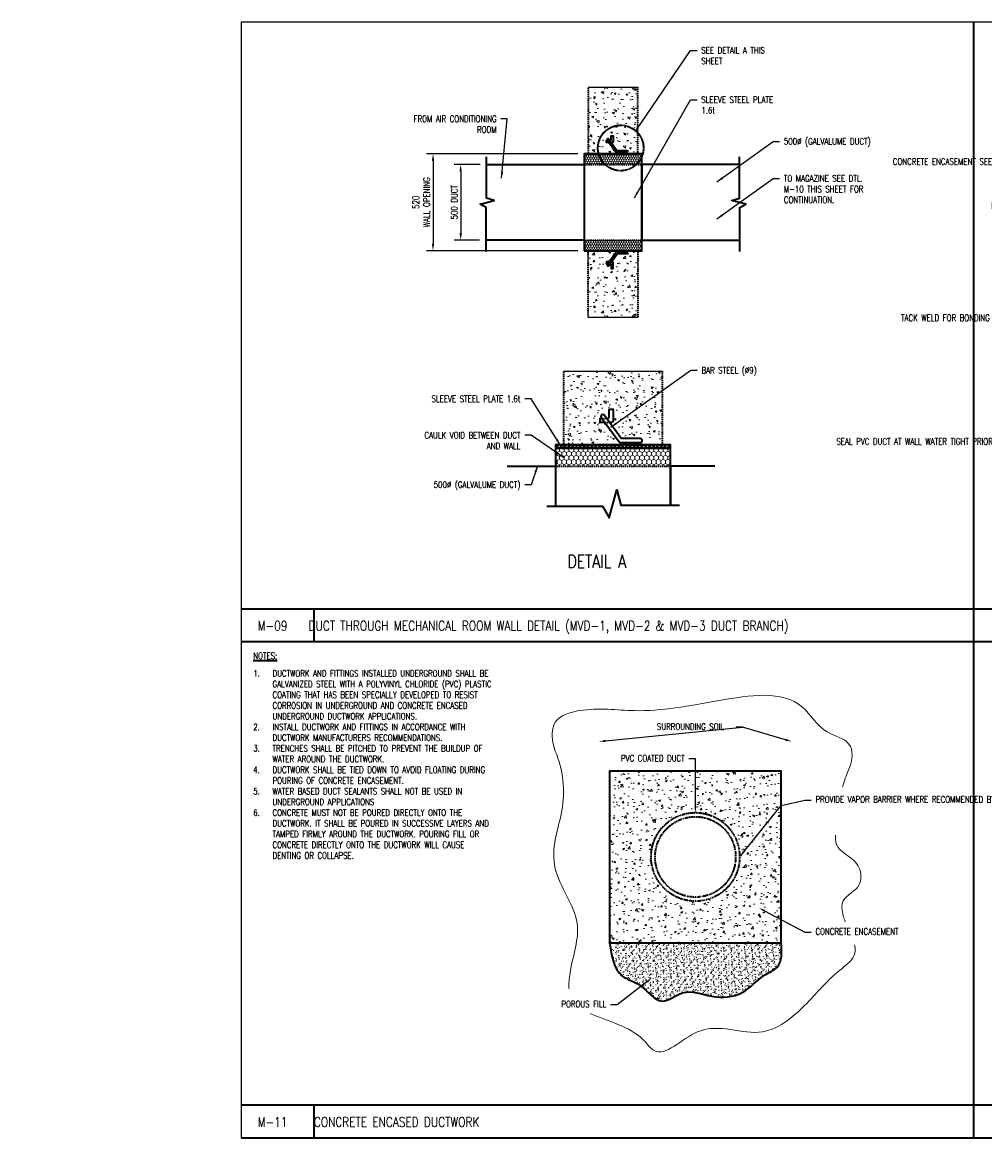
# Model space of a CAD drawing. Header units: millimetres. Extents: x -414557 to 607250, y 0 to 52070.
# Tile 1 of 2: x -10218 to 34710, y 0 to 52070. Entities that reach past the tile are written whole.
import ezdxf
from ezdxf import colors
from ezdxf.entities.mleader import LeaderData, LeaderLine
from ezdxf.math import Vec2, Vec3

# ---------------------------------------------------------------- set-up
doc = ezdxf.new("R2010")
doc.units = ezdxf.units.MM
doc.linetypes.add('HIDDEN2', pattern=[0.1875, 0.125, -0.0625])
doc.linetypes.add('PHANTOM2', pattern=[1.25, 0.625, -0.125, 0.125, -0.125, 0.125, -0.125])
for name, color, linetype, lineweight in [('M-ANNO-TEXT-DUCT', 2, 'Continuous', 35), ('M-SECT-GRPH', 3, 'Continuous', 35), ('M-SECT-MBND-THIN', 1, 'Continuous', 18)]:
    doc.layers.add(name, color=color, linetype=linetype, lineweight=lineweight)
doc.styles.add('ROMANS', font='ROMANS.shx', dxfattribs={"width": 0.8})
doc.styles.get("Standard").update_dxf_attribs({"font": 'romans.shx', "width": 0.8, "height": 3})
doc.styles.add('Text', font='romans.shx', dxfattribs={"width": 0.8, "height": 3})
doc.dimstyles.new('NFL_1', dxfattribs={"dimscale": 0, "dimtxt": 3, "dimasz": 3.3, "dimexe": 3, "dimexo": 3, "dimgap": 1.5, "dimtad": 1, "dimdec": 0, "dimzin": 3, "dimdsep": 46, "dimtxsty": 'Text', "dimblk1": 'ARCHTICK', "dimblk2": 'ARCHTICK', "dimsah": 1, "dimcen": 3, "dimdle": 3, "dimclrd": 1, "dimclre": 1, "dimclrt": 2, "dimadec": 0, "dimazin": 0, "dimtfac": 0.75, "dimtdec": 0, "dimtmove": 2, "dimatfit": 3, "dimfxl": 0.125, "dimtfillclr": 1, "dimfrac": 2, "dimtolj": 1, "dimtzin": 0, "dimarcsym": 0})
doc.dimstyles.new('TBGA_100', dxfattribs={"dimscale": 100, "dimtxt": 3, "dimasz": 3, "dimexe": 2, "dimexo": 2, "dimgap": 2, "dimtad": 1, "dimtoh": 1, "dimdec": 3, "dimzin": 11, "dimdsep": 46, "dimtxsty": 'Standard', "dimcen": 0, "dimadec": 0, "dimazin": 3, "dimtfac": 0.85, "dimtdec": 3, "dimtmove": 0, "dimatfit": 3, "dimfxl": 1, "dimfrac": 1, "dimtolj": 1, "dimtzin": 15, "dimarcsym": 0})
pattern_1 = [(90, (-102013.99, 4256.71), (-54.9926, 95.25), [63.5, -127]), (210, (-102013.99, 4256.71), (-54.99262, -95.249989), [63.5, -127]), (150, (-102013.99, 4256.71), (-109.98522, 1.1e-05), [-127, 63.5])]

# ---------------------------------------------------------------- blocks, each defined once
blk = doc.blocks.new('*D53')
at = {"layer": 'Defpoints', "color": 0, "transparency": 16777216}
for p in [(11457, 45437), (10247, 41900), (11433, 41900)]:
    blk.add_point(p, dxfattribs=at)
at = {"layer": 'M-ANNO-TEXT-DUCT', "color": 1, "lineweight": -2, "transparency": 16777216}
for p, q in [((11157, 45437), (9947, 45437)), ((10247, 45107), (10247, 42230)), ((11133, 41900), (9947, 41900))]:
    blk.add_line(p, q, dxfattribs=at)
at = {"layer": 'M-ANNO-TEXT-DUCT', "color": 1, "transparency": 16777216}
for points in [[(10192, 45107), (10302, 45107), (10247, 45437)], [(10192, 42230), (10302, 42230), (10247, 41900)]]:
    blk.add_solid(points, dxfattribs=at)
at = {"layer": 'M-ANNO-TEXT-DUCT', "color": 2, "transparency": 16777216, "insert": (9947, 43669), "char_height": 300, "attachment_point": 5, "rotation": 90, "style": 'Text'}
blk.add_mtext('\\A1;500 DUCT', dxfattribs=at)
blk = doc.blocks.new('*D54')
at = {"layer": 'Defpoints', "color": 0, "transparency": 16777216}
for p in [(16012, 45930), (8955, 41408), (16012, 41408)]:
    blk.add_point(p, dxfattribs=at)
at = {"layer": 'M-ANNO-TEXT-DUCT', "color": 1, "lineweight": -2, "transparency": 16777216}
for p, q in [((15712, 45930), (8655, 45930)), ((8955, 45600), (8955, 41738)), ((15712, 41408), (8655, 41408))]:
    blk.add_line(p, q, dxfattribs=at)
at = {"layer": 'M-ANNO-TEXT-DUCT', "color": 1, "transparency": 16777216}
for points in [[(8900, 45600), (9010, 45600), (8955, 45930)], [(8900, 41738), (9010, 41738), (8955, 41408)]]:
    blk.add_solid(points, dxfattribs=at)
at = {"layer": 'M-ANNO-TEXT-DUCT', "color": 2, "transparency": 16777216, "insert": (8405, 43669), "char_height": 300, "attachment_point": 5, "rotation": 90, "style": 'Text'}
blk.add_mtext('\\A1;520\\PWALL OPENING', dxfattribs=at)
blk = doc.blocks.new('_Dot')
at = {"color": 0, "linetype": 'ByBlock', "lineweight": -2}
blk.add_line((-0.5, 0), (-1, 0), dxfattribs=at)
at = {"color": 0, "linetype": 'ByBlock', "const_width": 0.5}
blk.add_lwpolyline([(-0.25, 0, 1), (0.25, 0, 1)], format="xyb", close=True, dxfattribs=at)

msp = doc.modelspace()

# ---------------------------------------------------------------- hatches: boundary and pattern name
at = {"layer": 'M-SECT-MBND-THIN'}
h = msp.add_hatch(dxfattribs=at)
h.set_pattern_fill('AR-CONC', color=256, scale=5, angle=90, style=0)
h.set_pattern_definition([(140, (-102014, 4256.7), (79.6954, 910.9233), [95.25, -1047.75]), (85, (-102014, 4256.7), (-955.283, -176.214), [76.2, -838.2]), (190.451, (-102007.35, 4332.6), (-875.5834, 734.7125), [80.95, -890.45]), (136.1842, (-102268, 4256.7), (210.212, 1355.395), [142.875, -1571.625]), (186.6356, (-102250.5, 4369.7), (-1237.128, 1187.021), [121.425, -1335.675]), (81.184, (-102268, 4256.7), (-1237.126, 1187.023), [114.3, -1257.3]), (111, (-102204.5, 4383.7), (511.3276, 758.0744), [95.25, -1047.75]), (56, (-102204.5, 4383.7), (-920.94, 309.01), [76.2, -838.2]), (161.4514, (-102161.9, 4446.9), (-409.614, 1067.0825), [80.95, -890.45]), (127.5, (-102014, 4256.7), (-422.7752, 15.443), [0, -828.04, 0, -850.9, 0, -841.375]), (97.5, (-102014, 4256.7), (-500.9029, 334.0983), [0, -485.14, 0, -808.99, 0, -320.675]), (57.5, (-102014, 3973.5), (28.6437, 677.953), [0, -317.5, 0, -990.6, 0, -1314.45]), (47.5, (-102014, 3846.5), (-127.1325, 740.646), [0, -412.75, 0, -657.86, 0, -933.45])])
h.paths.add_polyline_path([(18509.7, 49038.6), (16205.6, 49038.6), (16205.6, 45930.2), (17536.3, 45930.2), (17536.3, 45985.1, -0.2383281), (17499.5, 46003.7), (17165.7, 46456.7), (17056.7, 46456.7), (17056.7, 46549.6), (17097.3, 46549.6), (17084.9, 46566.5, -1), (17158.4, 46620.7), (17209.1, 46552, 0.511033), (17271, 46596.8), (17271, 46763.9), (17363.9, 46763.9), (17363.9, 46496, -0.4142136), (17324.6, 46456.7), (17279.2, 46456.7), (17559.4, 46076.5), (17993.3, 46076.5, -0.9105531), (18001.8, 45985.9), (18001.8, 45930.2), (18509.7, 45930.2)])
h = msp.add_hatch(dxfattribs=at)
h.set_pattern_fill('HONEY', color=256, scale=20, angle=90, style=0)
h.set_pattern_definition(pattern_1)
h.paths.add_polyline_path([(18703.4, 45437.5), (18703.4, 45930.2), (16011.9, 45930.2), (16011.9, 45437.5)])
h = msp.add_hatch(dxfattribs=at)
h.set_pattern_fill('HONEY', color=256, scale=20, angle=90, style=0)
h.set_pattern_definition(pattern_1)
h.paths.add_polyline_path([(18703.4, 41407.7), (18703.4, 41900.5), (16011.9, 41900.5), (16011.9, 41407.7)])
h = msp.add_hatch(dxfattribs=at)
h.set_pattern_fill('AR-CONC', color=256, scale=5, angle=90, style=0)
h.set_pattern_definition([(220, (-102014, 83081.2), (79.6954, -910.9233), [95.25, -1047.75]), (275, (-102014, 83081.2), (-955.283, 176.214), [76.2, -838.2]), (169.549, (-102007.35, 83005.3), (-875.5834, -734.7125), [80.95, -890.45]), (223.8158, (-102268, 83081.2), (210.212, -1355.395), [142.875, -1571.625]), (173.3644, (-102250.5, 82968.3), (-1237.128, -1187.021), [121.425, -1335.675]), (278.816, (-102268, 83081.2), (-1237.126, -1187.023), [114.3, -1257.3]), (249, (-102204.5, 82954.2), (511.3276, -758.0744), [95.25, -1047.75]), (304, (-102204.5, 82954.2), (-920.94, -309.01), [76.2, -838.2]), (198.5486, (-102161.9, 82891.05), (-409.614, -1067.0825), [80.95, -890.45]), (232.5, (-102014, 83081.22), (-422.7752, -15.443), [0, -828.04, 0, -850.9, 0, -841.375]), (262.5, (-102014, 83081.2), (-500.9029, -334.0983), [0, -485.14, 0, -808.99, 0, -320.675]), (302.5, (-102014, 83364.43), (28.6437, -677.953), [0, -317.5, 0, -990.6, 0, -1314.45]), (312.5, (-102014, 83491.43), (-127.1325, -740.646), [0, -412.75, 0, -657.86, 0, -933.45])])
h.paths.add_polyline_path([(18509.7, 38299.4), (16205.6, 38299.4), (16205.6, 41407.7), (17536.3, 41407.7), (17536.3, 41352.8, 0.2383281), (17499.5, 41334.2), (17165.7, 40881.2), (17056.7, 40881.2), (17056.7, 40788.3), (17097.3, 40788.3), (17084.9, 40771.5, 1), (17158.4, 40717.2), (17209.1, 40785.9, -0.511033), (17271, 40741.2), (17271, 40574.1), (17363.9, 40574.1), (17363.9, 40841.9, 0.4142136), (17324.6, 40881.2), (17279.2, 40881.2), (17559.4, 41261.4), (17993.3, 41261.4, 0.9105531), (18001.8, 41352), (18001.8, 41407.7), (18509.7, 41407.7)])
h = msp.add_hatch(dxfattribs=at)
h.set_pattern_fill('AR-CONC', color=256, scale=5, angle=90, style=0)
h.set_pattern_definition([(140, (-57668.74, -9043.9), (79.6954, 910.9233), [95.25, -1047.75]), (85, (-57668.7, -9043.9), (-955.283, -176.214), [76.2, -838.2]), (190.451, (-57662.1, -8968), (-875.5834, 734.7125), [80.95, -890.45]), (136.1842, (-57922.7, -9043.9), (210.212, 1355.395), [142.875, -1571.625]), (186.6356, (-57905.2, -8931), (-1237.128, 1187.021), [121.425, -1335.675]), (81.184, (-57922.7, -9043.9), (-1237.126, 1187.023), [114.3, -1257.3]), (111, (-57859.24, -8916.9), (511.3276, 758.0744), [95.25, -1047.75]), (56, (-57859.2, -8916.9), (-920.94, 309.01), [76.2, -838.2]), (161.4514, (-57816.6, -8853.7), (-409.614, 1067.0825), [80.95, -890.45]), (127.5, (-57668.74, -9043.9), (-422.7752, 15.443), [0, -828.04, 0, -850.9, 0, -841.375]), (97.5, (-57668.74, -9043.9), (-500.9029, 334.0983), [0, -485.14, 0, -808.99, 0, -320.675]), (57.5, (-57668.74, -9327.12), (28.6437, 677.953), [0, -317.5, 0, -990.6, 0, -1314.45]), (47.5, (-57668.74, -9454.1), (-127.1325, 740.646), [0, -412.75, 0, -657.86, 0, -933.45])])
h.paths.add_polyline_path([(19661.7, 35779.6), (15053.6, 35779.6), (15053.6, 32341.3), (17714.9, 32341.3), (17714.9, 32451.1, -0.2383281), (17641.3, 32488.3), (16973.8, 33394.3), (16755.8, 33394.3), (16755.8, 33580.1), (16836.9, 33580.1), (16812.1, 33613.9, -1), (16959.2, 33722.3), (17064, 33580.1), (17090, 33580.1, 0.4142136), (17184.3, 33674.4), (17184.3, 34008.6), (17370.1, 34008.6), (17370.1, 33472.9, -0.4142136), (17291.5, 33394.3), (17200.8, 33394.3), (17761.1, 32633.9), (18628.9, 32633.9, -0.9105531), (18645.9, 32452.7), (18645.9, 32341.3), (19661.7, 32341.3)])
h = msp.add_hatch(dxfattribs=at)
h.set_pattern_fill('STEEL', color=256, scale=40, style=0)
h.set_pattern_definition([(45, (-102013.99, -2632.59), (-89.80256, 89.80256), []), (45, (-102013.99, -2569.09), (-89.80256, 89.80256), [])])
h.paths.add_polyline_path([(20049.1, 32188), (20049.1, 32341.3), (14666.1, 32341.3), (14666.1, 32188)])
h = msp.add_hatch(dxfattribs=at)
h.set_pattern_fill('HONEY', color=256, scale=40, angle=90, style=0)
h.set_pattern_definition([(90, (-221385.62, -51005.67), (-109.9852, 190.5), [127, -254]), (210, (-221385.62, -51005.67), (-109.98524, -190.499977), [127, -254]), (150, (-221385.62, -51005.67), (-219.97044, 2.3e-05), [-254, 127])])
h.paths.add_polyline_path([(20049.1, 31355.8), (20049.1, 32188), (14666.1, 32188), (14666.1, 31355.8)])
h = msp.add_hatch(dxfattribs=at)
h.set_pattern_fill('AR-CONC', color=256, scale=5, style=0)
h.set_pattern_definition([(50, (17198.3, 9101.8), (910.923, -79.695), [95.25, -1047.75]), (355, (17198.3, 9101.8), (-176.214, 955.28), [76.2, -838.2]), (100.451, (17274.2, 9095.1), (734.71, 875.58), [80.95, -890.45]), (46.184, (17198.3, 9355.8), (1355.4, -210.21), [142.87, -1571.62]), (96.636, (17311.2, 9338.3), (1187.02, 1237.13), [121.42, -1335.67]), (351.184, (17198.3, 9355.8), (1187.02, 1237.13), [114.3, -1257.3]), (21, (17325.3, 9292.3), (758.074, -511.33), [95.25, -1047.75]), (326, (17325.3, 9292.3), (309.01, 920.94), [76.2, -838.2]), (71.451, (17388.45, 9249.7), (1067.08, 409.614), [80.95, -890.45]), (37.5, (17198.28, 9101.77), (15.443, 422.775), [0, -828.04, 0, -850.9, 0, -841.375]), (7.5, (17198.3, 9101.77), (334.098, 500.903), [0, -485.14, 0, -808.99, 0, -320.675]), (327.5, (16915.07, 9101.77), (677.953, -28.644), [0, -317.5, 0, -990.6, 0, -1314.45]), (317.5, (16788.1, 9101.77), (740.646, 127.132), [0, -412.75, 0, -657.86, 0, -933.45])])
h.paths.add_polyline_path([(25209.7, 17113.2), (17198.3, 17113.2), (17198.3, 9101.8), (25209.7, 9101.8)])
h.paths.add_polyline_path([(23270.8, 13107.5, -1), (19137.2, 13107.5, -1)], flags=16)
h = msp.add_hatch(dxfattribs=at)
h.set_pattern_fill('AR-SAND', color=256, scale=5, angle=90, style=0)
edge = h.paths.add_edge_path()
edge.add_spline(control_points=[(17198.3, 9101.8), (17291.3, 8487.5), (17439.1, 7512), (18774.2, 7204.2), (19537.2, 6010.5), (20714.5, 7051.7), (21961.9, 6479.1), (23474.4, 6591.8), (24202.9, 7542), (25280.1, 7969.8), (25237, 8662), (25209.7, 9101.8)], knot_values=[0, 0, 0, 0, 874.6611566, 1389.2285534, 2056.5165893, 2607.4765685, 3335.0686561, 4095.2888839, 4822.1510828, 5174.5299441, 5788.216463, 5788.216463, 5788.216463, 5788.216463], degree=3, periodic=0)
edge.add_line((25209.7, 9101.8), (17198.3, 9101.8))

# ---------------------------------------------------------------- linework, layer by layer
at = {"layer": 'Defpoints'}
for p, q in [((16205.6, 49038.6), (18509.7, 49038.6)), ((16205.6, 38299.4), (18509.7, 38299.4)), ((15053.6, 35779.6), (19661.7, 35779.6))]:
    msp.add_line(p, q, dxfattribs=at)
msp.add_lwpolyline([(76200, 52070), (0, 52070), (0, 0), (76200, 0)], close=True, dxfattribs=at)
at = {"layer": 'M-ANNO-TEXT-DUCT'}
for p, q in [((34198.6, 0), (34198.6, 52070)), ((0, 24694.3), (76200, 24694.3)), ((3385.4, 24694.3), (3385.4, 23167.4)), ((0, 23167.4), (76200, 23167.4)), ((0, 1526.9), (76200, 1526.9)), ((3385.4, 1526.9), (3385.4, 0)), ((0, 0), (76200, 0))]:
    msp.add_line(p, q, dxfattribs=at)
at = {"layer": 'M-ANNO-TEXT-DUCT', "linetype": 'PHANTOM2', "ltscale": 10}
msp.add_circle((17718.2, 46202.5), 1062.9, dxfattribs=at)
at = {"layer": 'M-SECT-GRPH'}
for p, q in [((17084.9, 46566.5), (17499.5, 46003.7)), ((17158.4, 46620.7), (17559.4, 46076.5)), ((17536.3, 45985.1), (17993.3, 45985.1)), ((17536.3, 45985.1), (17536.3, 45930.2)), ((17552.3, 45985.1), (17552.3, 45930.2)), ((17993.3, 46076.5), (17559.4, 46076.5)), ((17568.4, 45985.1), (17568.4, 45930.2)), ((17584.4, 45985.1), (17584.4, 45930.2)), ((17600.5, 45985.1), (17600.5, 45930.2)), ((17616.5, 45985.1), (17616.5, 45930.2)), ((17632.6, 45985.1), (17632.6, 45930.2)), ((17648.6, 45985.1), (17648.6, 45930.2)), ((17664.7, 45985.1), (17664.7, 45930.2)), ((17680.7, 45985.1), (17680.7, 45930.2)), ((17696.8, 45985.1), (17696.8, 45930.2)), ((17712.8, 45985.1), (17712.8, 45930.2)), ((17728.9, 45985.1), (17728.9, 45930.2)), ((17744.9, 45985.1), (17744.9, 45930.2)), ((17761, 45985.1), (17761, 45930.2)), ((17777.1, 45985.1), (17777.1, 45930.2)), ((17793.1, 45985.1), (17793.1, 45930.2)), ((17809.2, 45985.1), (17809.2, 45930.2)), ((17825.2, 45985.1), (17825.2, 45930.2)), ((17841.3, 45985.1), (17841.3, 45930.2)), ((17857.3, 45985.1), (17857.3, 45930.2)), ((17873.4, 45985.1), (17873.4, 45930.2)), ((17889.4, 45985.1), (17889.4, 45930.2)), ((17905.5, 45985.1), (17905.5, 45930.2)), ((17921.5, 45985.1), (17921.5, 45930.2)), ((17937.6, 45985.1), (17937.6, 45930.2)), ((17953.6, 45985.1), (17953.6, 45930.2)), ((17969.7, 45985.1), (17969.7, 45930.2)), ((17985.7, 45985.1), (17985.7, 45930.2)), ((18001.8, 45985.1), (18001.8, 45930.2)), ((17084.9, 40771.5), (17499.5, 41334.2)), ((17158.4, 40717.2), (17559.4, 41261.4)), ((17536.3, 41352.8), (17536.3, 41407.7)), ((17536.3, 41352.8), (17993.3, 41352.8)), ((17552.3, 41352.8), (17552.3, 41407.7)), ((17993.3, 41261.4), (17559.4, 41261.4)), ((17568.4, 41352.8), (17568.4, 41407.7)), ((17584.4, 41352.8), (17584.4, 41407.7)), ((17600.5, 41352.8), (17600.5, 41407.7)), ((17616.5, 41352.8), (17616.5, 41407.7)), ((17632.6, 41352.8), (17632.6, 41407.7)), ((17648.6, 41352.8), (17648.6, 41407.7)), ((17664.7, 41352.8), (17664.7, 41407.7)), ((17680.7, 41352.8), (17680.7, 41407.7)), ((17696.8, 41352.8), (17696.8, 41407.7)), ((17712.8, 41352.8), (17712.8, 41407.7)), ((17728.9, 41352.8), (17728.9, 41407.7)), ((17744.9, 41352.8), (17744.9, 41407.7)), ((17761, 41352.8), (17761, 41407.7)), ((17777.1, 41352.8), (17777.1, 41407.7)), ((17793.1, 41352.8), (17793.1, 41407.7)), ((17809.2, 41352.8), (17809.2, 41407.7)), ((17825.2, 41352.8), (17825.2, 41407.7)), ((17841.3, 41352.8), (17841.3, 41407.7)), ((17857.3, 41352.8), (17857.3, 41407.7)), ((17873.4, 41352.8), (17873.4, 41407.7)), ((17889.4, 41352.8), (17889.4, 41407.7)), ((17905.5, 41352.8), (17905.5, 41407.7)), ((17921.5, 41352.8), (17921.5, 41407.7)), ((17937.6, 41352.8), (17937.6, 41407.7)), ((17953.6, 41352.8), (17953.6, 41407.7)), ((17969.7, 41352.8), (17969.7, 41407.7)), ((17985.7, 41352.8), (17985.7, 41407.7)), ((18001.8, 41352.8), (18001.8, 41407.7)), ((16812.1, 33613.9), (17641.3, 32488.3)), ((16959.2, 33722.3), (17761.1, 32633.9)), ((17714.9, 32451.1), (18628.9, 32451.1)), ((17714.9, 32451.1), (17714.9, 32341.3)), ((17747, 32451.1), (17747, 32341.3)), ((18628.9, 32633.9), (17761.1, 32633.9)), ((17779.1, 32451.1), (17779.1, 32341.3)), ((17811.2, 32451.1), (17811.2, 32341.3)), ((17843.3, 32451.1), (17843.3, 32341.3)), ((17875.4, 32451.1), (17875.4, 32341.3)), ((17907.5, 32451.1), (17907.5, 32341.3)), ((17939.6, 32451.1), (17939.6, 32341.3)), ((17971.7, 32451.1), (17971.7, 32341.3)), ((18003.8, 32451.1), (18003.8, 32341.3)), ((18035.9, 32451.1), (18035.9, 32341.3)), ((18068, 32451.1), (18068, 32341.3)), ((18100.2, 32451.1), (18100.2, 32341.3)), ((18132.3, 32451.1), (18132.3, 32341.3)), ((18164.4, 32451.1), (18164.4, 32341.3)), ((18196.5, 32451.1), (18196.5, 32341.3)), ((18228.6, 32451.1), (18228.6, 32341.3)), ((18260.7, 32451.1), (18260.7, 32341.3)), ((18292.8, 32451.1), (18292.8, 32341.3)), ((18324.9, 32451.1), (18324.9, 32341.3)), ((18357, 32451.1), (18357, 32341.3)), ((18389.1, 32451.1), (18389.1, 32341.3)), ((18421.2, 32451.1), (18421.2, 32341.3)), ((18453.3, 32451.1), (18453.3, 32341.3)), ((18485.4, 32451.1), (18485.4, 32341.3)), ((18517.5, 32451.1), (18517.5, 32341.3)), ((18549.6, 32451.1), (18549.6, 32341.3)), ((18581.7, 32451.1), (18581.7, 32341.3)), ((18613.8, 32451.1), (18613.8, 32341.3)), ((18645.9, 32451.1), (18645.9, 32341.3))]:
    msp.add_line(p, q, dxfattribs=at)
at = {"layer": 'M-SECT-GRPH', "linetype": 'HIDDEN2', "ltscale": 0.75}
for p, q in [((17097.3, 46549.6), (17210.8, 46549.6)), ((17165.7, 46456.7), (17279.2, 46456.7)), ((17097.3, 40788.3), (17210.8, 40788.3)), ((17165.7, 40881.2), (17279.2, 40881.2))]:
    msp.add_line(p, q, dxfattribs=at)
at = {"layer": 'M-SECT-GRPH', "linetype": 'HIDDEN2'}
for p, q in [((16011.9, 45437.5), (18703.4, 45437.5)), ((16011.9, 41900.5), (18703.4, 41900.5)), ((14666.1, 31355.8), (20049.1, 31355.8))]:
    msp.add_line(p, q, dxfattribs=at)
at = {"layer": 'M-SECT-GRPH', "linetype": 'HIDDEN2', "ltscale": 0.5}
for p, q in [((16836.9, 33580.1), (17064, 33580.1)), ((16973.8, 33394.3), (17200.8, 33394.3))]:
    msp.add_line(p, q, dxfattribs=at)
at = {"layer": 'M-SECT-GRPH', "linetype": 'HIDDEN2'}
for points in [[(16205.6, 49038.6), (16205.6, 45930.2), (18509.7, 45930.2), (18509.7, 49038.6)], [(16205.6, 38299.4), (16205.6, 41407.7), (18509.7, 41407.7), (18509.7, 38299.4)], [(15053.6, 35779.6), (15053.6, 32341.3), (19661.7, 32341.3), (19661.7, 35779.6)]]:
    msp.add_lwpolyline(points, dxfattribs=at)
at = {"layer": 'M-SECT-GRPH'}
for points in [[(17165.7, 46456.7), (17056.7, 46456.7), (17056.7, 46549.6), (17097.3, 46549.6)], [(17324.6, 46456.7), (17279.2, 46456.7)], [(11432.9, 41377.3), (11432.9, 43422.3), (11158.2, 43580.9), (11815.6, 43757), (11456.5, 43853.3), (11456.5, 45785.8)], [(11456.5, 45437.5), (16011.9, 45437.5), (16011.9, 41900.5), (11432.9, 41900.5), (11432.9, 41949.8)], [(23258.7, 45437.5), (18703.4, 45437.5), (18703.4, 41900.5), (23282.4, 41900.5), (23282.4, 41949.8)], [(23282.4, 41377.3), (23282.4, 43422.3), (23557.1, 43580.9), (22899.6, 43757), (23258.7, 43853.3), (23258.7, 45785.8)], [(17165.7, 40881.2), (17056.7, 40881.2), (17056.7, 40788.3), (17097.3, 40788.3)], [(17324.6, 40881.2), (17279.2, 40881.2)], [(16973.8, 33394.3), (16755.8, 33394.3), (16755.8, 33580.1), (16836.9, 33580.1)], [(17291.5, 33394.3), (17200.8, 33394.3)], [(20049.1, 29529.1), (20049.1, 32188), (14666.1, 32188), (14666.1, 29481.8)], [(12419.3, 31355.8), (14666.1, 31355.8), (14666.1, 29481.8)], [(22118.8, 31355.8), (20049.1, 31355.8), (20049.1, 29529.1)], [(14274.8, 29481.8), (16864.3, 29481.8), (17181.5, 28932.4), (17533.8, 30247.3), (17726.2, 29529.1), (20466.8, 29529.1)]]:
    msp.add_lwpolyline(points, dxfattribs=at)
for points in [[(17210.8, 46549.6), (17223.8, 46549.6, 0.4142136), (17271, 46596.8), (17271, 46763.9), (17363.9, 46763.9), (17363.9, 46496)], [(17363.9, 46549.6), (17363.9, 46496, -0.4142136), (17324.6, 46456.7), (17279.2, 46456.7)], [(17210.8, 40788.3), (17223.8, 40788.3, -0.4142136), (17271, 40741.2), (17271, 40574.1), (17363.9, 40574.1), (17363.9, 40841.9)], [(17363.9, 40788.3), (17363.9, 40841.9, 0.4142136), (17324.6, 40881.2), (17279.2, 40881.2)], [(17064, 33580.1), (17090, 33580.1, 0.4142136), (17184.3, 33674.4), (17184.3, 34008.6), (17370.1, 34008.6), (17370.1, 33472.9)], [(17370.1, 33580.1), (17370.1, 33472.9, -0.4142136), (17291.5, 33394.3), (17200.8, 33394.3)]]:
    msp.add_lwpolyline(points, format="xyb", dxfattribs=at)
for points in [[(16011.9, 41407.7), (18703.4, 41407.7), (18703.4, 45930.2), (16011.9, 45930.2)], [(14666.1, 32188), (20049.1, 32188), (20049.1, 32341.3), (14666.1, 32341.3)], [(17198.3, 9101.8), (25209.7, 9101.8), (25209.7, 17113.2), (17198.3, 17113.2)]]:
    msp.add_lwpolyline(points, close=True, dxfattribs=at)
at = {"layer": 'M-SECT-GRPH', "linetype": 'HIDDEN2'}
for radius in [2066.8, 1878.9]:
    msp.add_circle((21204, 13107.5), radius, dxfattribs=at)
at = {"layer": 'M-SECT-GRPH'}
for centre, radius, start, end in [((17121.6, 46593.6), 45.7, 36.37951, 216.37951), ((17536.3, 46030.8), 45.7, 216.37951, 270), ((17993.3, 46030.8), 45.7, 270, 90), ((17536.3, 41307.1), 45.7, 90, 143.62049), ((17993.3, 41307.1), 45.7, 270, 90), ((17121.6, 40744.3), 45.7, 143.62049, 323.62049), ((16885.7, 33668.1), 91.4, 36.37951, 216.37951), ((17714.9, 32542.5), 91.4, 216.37951, 270), ((18628.9, 32542.5), 91.4, 270, 90)]:
    msp.add_arc(centre, radius, start, end, dxfattribs=at)
msp.add_spline([(17198.3, 9101.8), (17776.4, 7563.4), (18628.3, 7106.3), (19648.6, 6377.7), (20609.2, 6763.4), (21967.2, 6606.3), (23385.7, 6774.5), (24468.8, 7606.3), (25026.3, 7963.4), (25209.7, 9101.8)], degree=3, dxfattribs=at)
at = {"layer": 'M-SECT-MBND-THIN'}
for points, knots in [([(15309, 6950.2), (15288.5, 7177.6), (15388.1, 8276.8), (16147.5, 10183.7), (14525.9, 12071.3), (14601.1, 13953.7), (15191.2, 15697.8), (15029, 17186.6), (14665.2, 18047.4), (14490.5, 18460.7), (14379.8, 19577.2), (16303, 20146.4), (18827.9, 19752.4), (22112.6, 20394.6), (25928.8, 21016.5), (27060.7, 18858.2), (28625.6, 18567.8), (28524.3, 17409.4), (28193.4, 16830.4), (28077.9, 16361.7)], [43209.7628915, 43209.7628915, 43209.7628915, 43209.7628915, 43917.8439903, 46279.1531733, 49024.6855433, 50394.4333473, 51752.1605558, 54555.7707837, 54555.7707837, 54555.7707837, 55901.9020945, 57159.559561, 59711.7598249, 63709.8469121, 67597.5519035, 69234.6803258, 70398.2900619, 71579.1070205, 72104.2445547, 72104.2445547, 72104.2445547, 72104.2445547]), ([(27751.1, 14124.1), (27684.5, 13606.5), (28250.3, 13211.6), (28937.1, 12715.8), (28999.6, 11607.1), (27970, 11241.1), (28046.8, 10513.5), (28165.9, 10170.4), (28199.9, 10082.4)], [75705.5888821, 75705.5888821, 75705.5888821, 75705.5888821, 76575.6775527, 77444.2538681, 78266.8796213, 79299.7121791, 80009.9861172, 80258.0285522, 80258.0285522, 80258.0285522, 80258.0285522]), ([(28632.9, 9002.1), (28676.9, 8815.8), (28684.4, 8367.5), (27569.6, 7582.5), (26471.6, 6265.4), (24290.9, 4285.8), (21571, 5805.2), (19575.7, 3485.9), (18422.9, 5156.3), (17069.7, 5435.6), (16288.5, 5800.3)], [81334.4530289, 81334.4530289, 81334.4530289, 81334.4530289, 81941.0052649, 82893.1207753, 84897.7725327, 87522.3537672, 90547.1839781, 92759.3793552, 93444.3171523, 96002.5909737, 96002.5909737, 96002.5909737, 96002.5909737])]:
    msp.add_open_spline(points, degree=3, knots=knots, dxfattribs=at)

# ---------------------------------------------------------------- texts
at = {"layer": 'M-ANNO-TEXT-DUCT'}
for s, insert, char_height, width, attachment_point in [('SEE DETAIL A THIS SHEET', (21480, 50911.4), 300, 3639.069, 1), ('SLEEVE STEEL PLATE 1.6t', (21480, 48606.7), 300, 3750.715, 1), ('FROM AIR CONDITIONING ROOM', (11923.9, 47713), 300, 4545.468, 3), ('500%%C (GALVALUME DUCT)', (25334.5, 46660.5), 300, 4605.074, 1), ('TO MAGAZINE SEE DTL. M-10 THIS SHEET FOR CONTINUATION.', (25334.5, 44932.7), 300, 4605.074, 1), ('BAR STEEL (%%C9)', (21488.1, 35975.3), 300, 4605.074, 1), ('SLEEVE STEEL PLATE 1.6t', (13038.9, 34644.2), 300, 4545.468, 3), ('CAULK VOID BETWEEN DUCT AND WALL', (13038.9, 32943.2), 300, 4938.066, 3), ('500%%C (GALVALUME DUCT)', (13038.9, 30635), 300, 5827.187, 3), ('DETAIL A', (15234.4, 27206.3), 600, 4697.166, 1), ('\\pxi-3,l3;{\\LNOTES:}', (563, 22644.1), 300, 35127.924, 1), ('\\pxi-3,l3,t3;1.^IDUCTWORK AND FITTINGS INSTALLED UNDERGROUND SHALL BE GALVANIZED STEEL WITH A POLYVINYL CHLORIDE (PVC) PLASTIC COATING THAT HAS BEEN SPECIALLY DEVELOPED TO RESIST CORROSION IN UNDERGROUND AND CONCRETE ENCASED UNDERGROUND DUCTWORK APPLICATIONS. \\P2.^IINSTALL DUCTWORK AND FITTINGS IN ACCORDANCE WITH DUCTWORK MANUFACTURERS RECOMMENDATIONS. \\P3.^ITRENCHES SHALL BE PITCHED TO PREVENT THE BUILDUP OF WATER AROUND THE DUCTWORK. \\P4.^IDUCTWORK SHALL BE TIED DOWN TO AVOID FLOATING DURING POURING OF CONCRETE ENCASEMENT. \\P5.^IWATER BASED DUCT SEALANTS SHALL NOT BE USED IN UNDERGROUND APPLICATIONS \\P6.^ICONCRETE MUST NOT BE POURED DIRECTLY ONTO THE DUCTWORK. IT SHALL BE POURED IN SUCCESSIVE LAYERS AND TAMPED FIRMLY AROUND THE DUCTWORK. POURING FILL OR CONCRETE DIRECTLY ONTO THE DUCTWORK WILL CAUSE DENTING OR COLLAPSE.   ', (563, 21825.1), 300, 12183.681, 1)]:
    msp.add_mtext(s, dxfattribs=dict(at, insert=insert, char_height=char_height, width=width, attachment_point=attachment_point))
at = {"layer": 'M-ANNO-TEXT-DUCT', "char_height": 450, "attachment_point": 1}
for s, insert in [('M-09    DUCT THROUGH MECHANICAL ROOM WALL DETAIL (MVD-1, MVD-2 & MVD-3 DUCT BRANCH)', (771, 24125.6)), ('M-11     CONCRETE ENCASED DUCTWORK ', (771, 958.3))]:
    msp.add_mtext(s, dxfattribs=dict(at, insert=insert))

# ---------------------------------------------------------------- dimensions: what is measured, and where the dimension line sits
at = {"layer": 'M-ANNO-TEXT-DUCT'}
for base, p1, p2, text, picture, middle in [((8955.4, 41407.7), (16011.9, 45930.2), (16011.9, 41407.7), '520\\PWALL OPENING', '*D54', (8405.4, 43669)), ((10246.8, 41900.5), (11456.5, 45437.5), (11432.9, 41900.5), '500 DUCT', '*D53', (9946.8, 43669))]:
    dim = msp.add_linear_dim(base=base, p1=p1, p2=p2, angle=90, text=text, dimstyle='NFL_1', dxfattribs=at)
    dim.commit()
    dim.dimension.update_dxf_attribs({"geometry": picture, "text_midpoint": middle})

# ---------------------------------------------------------------- leaders
at = {"layer": 'M-ANNO-TEXT-DUCT', "annotation_type": 0, "has_hookline": 1}
for points, override, hookline_direction, text_width in [([(18419.8, 47000.9), (20980, 50761.4), (21280, 50761.4)], {"dimgap": 2, "dimtad": 0, "dimldrblk": 'None'}, 0, 3405.7), ([(18357, 43882.9), (20980, 48456.7), (21280, 48456.7)], {"dimgap": 2, "dimtad": 0}, 0, 2514.3), ([(12154.3, 44796.5), (12423.9, 47563), (12123.9, 47563)], {"dimgap": 2, "dimtad": 0}, 1, 4342.9), ([(22211.5, 44617.6), (24834.5, 46510.5), (25134.5, 46510.5)], {"dimgap": 2, "dimtad": 0}, 0, 4525.7), ([(22211.5, 42889.9), (24834.5, 44782.7), (25134.5, 44782.7)], {"dimgap": 2, "dimtad": 0}, 0, 4217.1), ([(17263.3, 33172.8), (20988.1, 35825.3), (21288.1, 35825.3)], {"dimgap": 2, "dimtad": 0}, 0, 2880), ([(14896, 32341.3), (13538.9, 34494.2), (13238.9, 34494.2)], {"dimgap": 2, "dimtad": 0}, 1, 3782.9), ([(15091.8, 31725.2), (13538.9, 32793.2), (13238.9, 32793.2)], {"dimgap": 2, "dimtad": 0}, 1, 3920), ([(13832.9, 31355.8), (13538.9, 30485), (13238.9, 30485)], {"dimgap": 2, "dimtad": 0}, 1, 4525.7)]:
    msp.add_leader(points, dimstyle='TBGA_100', override=override, dxfattribs=dict(at, hookline_direction=hookline_direction, text_width=text_width))
at = {"layer": 'M-ANNO-TEXT-DUCT'}
ml = msp.add_multileader_mtext('Standard', dxfattribs=at)
ml.set_content('CONCRETE ENCASEMENT SEE DTL. M-11 SHT. M-503', color=256, style='ROMANS')
ml.set_leader_properties()
ml.set_arrow_properties(name='DOT')
ml.build(insert=Vec2(0, 0))
ml.multileader.update_dxf_attribs({"dogleg_length": 3, "arrow_head_size": 200, "scale": 100})
ctx = ml.context
ctx.base_point, ctx.scale, ctx.char_height, ctx.arrow_head_size, ctx.landing_gap_size, ctx.plane_origin = Vec3(34867.4, 45538.6), 100, 300, 200, 200, Vec3(41480.4, 42439.1)
ctx.text_align_type = 2
notes = []
notes.append((ctx, [(0, (1, 1, 0), (39636, 45538.6), (-1, 0), 300, [(0, [(41480.4, 42439.1)], 0, [])])]))
ctx.mtext.insert, ctx.mtext.width, ctx.mtext.alignment, ctx.mtext.flow_direction = Vec3(39136, 45718.6), 4112.293, 3, 5
ml = msp.add_multileader_mtext('Standard', dxfattribs=at)
ml.set_content('PVC COATED DUCT 500%%C*', color=256, style='ROMANS')
ml.set_leader_properties()
ml.build(insert=Vec2(0, 0))
ml.multileader.update_dxf_attribs({"dogleg_length": 3, "arrow_head_size": 300, "scale": 100})
ctx = ml.context
ctx.base_point, ctx.scale, ctx.char_height, ctx.arrow_head_size, ctx.landing_gap_size, ctx.plane_origin = Vec3(36753.1, 43482.4), 100, 300, 300, 200, Vec3(41389.6, 41728.8)
ctx.text_align_type = 2
notes.append((ctx, [(0, (1, 1, 0), (39636, 43482.4), (-1, 0), 300, [(0, [(41389.6, 41728.8)], 0, [])])]))
ctx.mtext.insert, ctx.mtext.width, ctx.mtext.alignment, ctx.mtext.flow_direction = Vec3(39136, 43662.4), 2881.306, 3, 5
ml = msp.add_multileader_mtext('Standard', dxfattribs=at)
ml.set_content('TACK WELD FOR BONDING PURPOSES, 2 PLACES', color=256, style='ROMANS')
ml.set_leader_properties()
ml.build(insert=Vec2(0, 0))
ml.multileader.update_dxf_attribs({"dogleg_length": 3, "arrow_head_size": 300, "scale": 100})
ctx = ml.context
ctx.base_point, ctx.scale, ctx.char_height, ctx.arrow_head_size, ctx.landing_gap_size, ctx.plane_origin = Vec3(34727.2, 38245.4), 100, 300, 300, 200, Vec3(39152.9, 36868.7)
ctx.text_align_type = 2
notes.append((ctx, [(0, (1, 1, 0), (39152.9, 38245.4), (-1, 0), 300, [(0, [(45772.9, 40093.1)], 0, [])])]))
ctx.mtext.insert, ctx.mtext.width, ctx.mtext.alignment, ctx.mtext.flow_direction = Vec3(38652.9, 38425.4), 3802.7, 3, 5
ml = msp.add_multileader_mtext('Standard', dxfattribs=at)
ml.set_content('SEAL PVC DUCT AT WALL WATER TIGHT PRIOR TO ENCASEMENT OF DUCT IN CONCRETE', color=256, style='ROMANS')
ml.set_leader_properties()
ml.build(insert=Vec2(0, 0))
ml.multileader.update_dxf_attribs({"dogleg_length": 3, "arrow_head_size": 300, "scale": 100})
ctx = ml.context
ctx.base_point, ctx.scale, ctx.char_height, ctx.arrow_head_size, ctx.landing_gap_size, ctx.plane_origin = Vec3(37305.5, 32472.6), 100, 300, 300, 200, Vec3(43042.3, 33292.2)
ctx.text_align_type = 2
notes.append((ctx, [(0, (1, 1, 0), (42222.7, 32472.6), (-1, 0), 300, [(0, [(43042.3, 33292.2)], 0, [])])]))
ctx.mtext.insert, ctx.mtext.width, ctx.mtext.alignment, ctx.mtext.flow_direction = Vec3(41722.7, 32652.6), 4562.801, 3, 5
ml = msp.add_multileader_mtext('Standard', dxfattribs=at)
ml.set_content('SURROUNDING SOIL', color=256, style='ROMANS')
ml.set_leader_properties()
ml.build(insert=Vec2(0, 0))
ml.multileader.update_dxf_attribs({"dogleg_length": 3, "arrow_head_size": 300, "scale": 100})
ctx = ml.context
ctx.base_point, ctx.scale, ctx.char_height, ctx.arrow_head_size, ctx.landing_gap_size, ctx.plane_origin = Vec3(19206.4, 19159.1), 100, 300, 300, 200, Vec3(16703.7, 17444.7)
notes.append((ctx, [(1, (1, 1, 0), (23403.5, 19159.1), (-1, 0), 300, [(0, [(16703.7, 18493.3)], 0, []), (1, [(25704.3, 18493.3)], 0, [])])]))
ctx.mtext.insert, ctx.mtext.flow_direction = Vec3(19406.4, 19339.1), 5
ml = msp.add_multileader_mtext('Standard', dxfattribs=at)
ml.set_content('PVC COATED DUCT', color=256, style='ROMANS')
ml.set_leader_properties()
ml.build(insert=Vec2(0, 0))
ml.multileader.update_dxf_attribs({"dogleg_length": 3, "arrow_head_size": 300, "scale": 100})
ctx = ml.context
ctx.base_point, ctx.scale, ctx.char_height, ctx.arrow_head_size, ctx.landing_gap_size, ctx.plane_origin = Vec3(17144, 17685.3), 100, 300, 300, 200, Vec3(21204, 15174.2)
ctx.text_align_type = 2
notes.append((ctx, [(0, (1, 1, 0), (21204, 17685.3), (-1, 0), 300, [(0, [(21204, 15174.2)], 0, [])])]))
ctx.mtext.insert, ctx.mtext.alignment, ctx.mtext.flow_direction = Vec3(20704, 17865.3), 3, 5
ml = msp.add_multileader_mtext('Standard', dxfattribs=at)
ml.set_content('PROVIDE VAPOR BARRIER WHERE RECOMMENDED BY DUCTWORK MANUFACTURER ', color=256, style='ROMANS')
ml.set_leader_properties()
ml.build(insert=Vec2(0, 0))
ml.multileader.update_dxf_attribs({"dogleg_length": 3, "arrow_head_size": 300, "scale": 100})
ctx = ml.context
ctx.base_point, ctx.scale, ctx.char_height, ctx.arrow_head_size, ctx.landing_gap_size, ctx.plane_origin = Vec3(26610.5, 15761.3), 100, 300, 300, 200, Vec3(23270.8, 13107.5)
notes.append((ctx, [(0, (1, 1, 0), (26310.5, 15761.3), (1, 0), 300, [(1, [(23270.8, 13107.5), (25209.7, 15509.2)], 0, [])])]))
ctx.mtext.insert, ctx.mtext.width, ctx.mtext.flow_direction = Vec3(26810.5, 15941.3), 5804.396, 5
ml = msp.add_multileader_mtext('Standard', dxfattribs=at)
ml.set_content('CONCRETE ENCASEMENT ', color=256, style='ROMANS')
ml.set_leader_properties()
ml.build(insert=Vec2(0, 0))
ml.multileader.update_dxf_attribs({"dogleg_length": 3, "arrow_head_size": 300, "scale": 100})
ctx = ml.context
ctx.base_point, ctx.scale, ctx.char_height, ctx.arrow_head_size, ctx.landing_gap_size, ctx.plane_origin = Vec3(26610.5, 9596.5), 100, 300, 300, 200, Vec3(24172, 10726.2)
notes.append((ctx, [(0, (1, 1, 0), (26310.5, 9596.5), (1, 0), 300, [(0, [(24172, 10726.2)], 0, [])])]))
ctx.mtext.insert, ctx.mtext.flow_direction = Vec3(26810.5, 9776.5), 5
ml = msp.add_multileader_mtext('Standard', dxfattribs=at)
ml.set_content('POROUS FILL ', color=256, style='ROMANS')
ml.set_leader_properties()
ml.build(insert=Vec2(0, 0))
ml.multileader.update_dxf_attribs({"dogleg_length": 3, "arrow_head_size": 300, "scale": 100})
ctx = ml.context
ctx.base_point, ctx.scale, ctx.char_height, ctx.arrow_head_size, ctx.landing_gap_size, ctx.plane_origin = Vec3(14516.4, 6206.7), 100, 300, 300, 200, Vec3(23504.1, 7773.6)
ctx.text_align_type = 2
notes.append((ctx, [(1, (1, 1, 0), (17547.9, 6206.7), (-1, 0), 300, [(0, [(19173.9, 7457.3)], 0, [])])]))
ctx.mtext.insert, ctx.mtext.alignment, ctx.mtext.flow_direction = Vec3(17047.9, 6386.7), 3, 5
for ctx, leaders in notes:
    for number, flags, end, landing, length, lines in leaders:
        leader = LeaderData()
        leader.index, (leader.has_last_leader_line, leader.has_dogleg_vector, leader.attachment_direction) = number, flags
        leader.last_leader_point, leader.dogleg_vector, leader.dogleg_length = Vec3(end), Vec3(landing), length
        for number, points, colour, breaks in lines:
            line = LeaderLine()
            line.index, line.vertices, line.color, line.breaks = number, Vec3.list(points), colors.encode_raw_color(colour), breaks
            leader.lines.append(line)
        ctx.leaders.append(leader)

doc.saveas('drawing.dxf')
